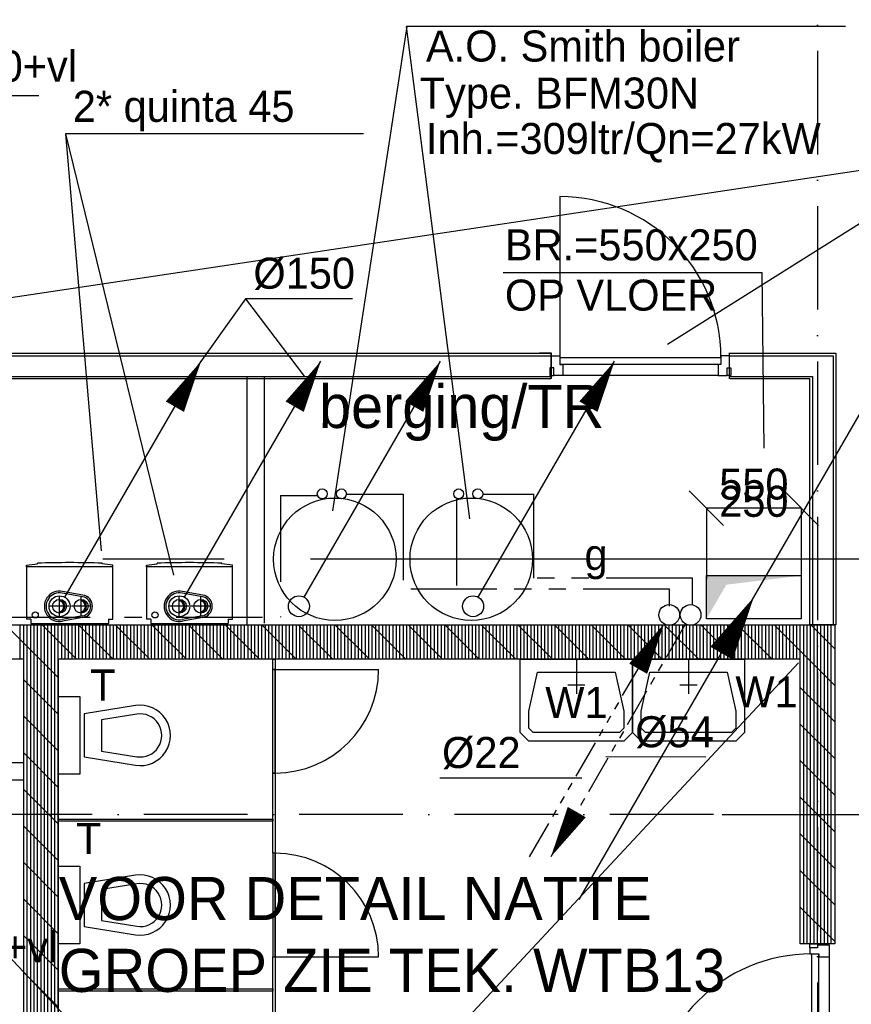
# Model space of a CAD drawing. Extents: x -39327 to 109237, y 358172 to 442272.
# Tile 39 of 96: x 33684 to 38504, y 411692 to 417401. Entities that reach past the tile are written whole.
import ezdxf
from ezdxf.enums import TextEntityAlignment as Align

# ---------------------------------------------------------------- set-up
doc = ezdxf.new("R2010")
doc.units = 0
doc.header["$LTSCALE"] = 100
for name, pattern in [('2322109', [10, 5, -2, 1, -2]), ('2322110', [10, 5, -1, 1, -1, 1, -1]), ('2322121', [2000, 1000, 1000]), ('2322134', [45, 40, -5]), ('CENTER4', [5, 3.125, -0.625, 0.625, -0.625]), ('DASHDOT', [9, 6, -1.5, 0, -1.5]), ('LURETOUR', [6, 4, -2])]:
    doc.linetypes.add(name, pattern=pattern)
doc.layers.get('0').update_dxf_attribs({"linetype": 'CONTINUOUS'})
for name, color, linetype in [('AL$1----_ALGEMEEN', 7, 'CONTINUOUS'), ('AL$7----_STRAMIEN', 1, 'DASHDOT'), ('AL22----_BINNENWAND', 7, 'CONTINUOUS'), ('AL22----_CAMPINGWANDJE', 1, 'CONTINUOUS'), ('AL28----_KONSTRUKTIE', 3, 'CONTINUOUS'), ('AL32----_BINNENKOZ', 7, 'CONTINUOUS'), ('AL32----_DRAAIR', 7, 'CONTINUOUS'), ('AL32----_DRAAIRICHTING', 1, 'CONTINUOUS'), ('AL74----_INRSANITAIR', 7, 'CONTINUOUS'), ('ALXA1---_RASTER50', 12, 'CONTINUOUS'), ('ALXAB---_PREFABBETON', 1, 'CONTINUOUS'), ('BOUW', 8, 'CONTINUOUS'), ('WL524---', 4, 'CONTINUOUS'), ('WL531---', 4, 'CONTINUOUS'), ('WL532---', 1, 'CONTINUOUS'), ('WL5327--', 4, 'CONTINUOUS'), ('WL541---', 4, 'CONTINUOUS'), ('WL544---', 4, 'CONTINUOUS'), ('WL5502--', 4, 'CONTINUOUS'), ('WL561---_AANVOER', 4, 'CONTINUOUS'), ('WL570---', 3, 'CONTINUOUS'), ('WL570---_HARTLIJN', 1, 'CONTINUOUS'), ('WL570---_RETOUR', 3, 'CONTINUOUS'), ('WM521---', 1, 'CONTINUOUS'), ('WM541---', 1, 'CONTINUOUS'), ('WM570---', 1, 'CONTINUOUS')]:
    doc.layers.add(name, color=color, linetype=linetype)
doc.styles.add('BURO-018', font='BUROFONT.shx', dxfattribs={"height": 180})
doc.styles.add('BURO-025', font='BUROFONT.shx', dxfattribs={"height": 250})

# ---------------------------------------------------------------- blocks, each defined once
blk = doc.blocks.new('RG-KIZ')
at = {"color": 0, "linetype": 'CONTINUOUS'}
blk.add_circle((0, 0), 0.5, dxfattribs=at)
for centre, radius, start, end in [((0, 0), 0.4, 90, 270), ((0.017, 0), 0.4, 92.45026, 267.54974), ((0.035, 0), 0.402, 95.00094, 264.99906), ((0.054, 0), 0.404, 97.6518, 262.3482), ((0.073, 0), 0.407, 100.40239, 259.59761), ((0.094, 0), 0.411, 103.25215, 256.74785)]:
    blk.add_arc(centre, radius, start, end, dxfattribs=at)
at = {"layer": 'WL570---_HARTLIJN', "linetype": 'CENTER4'}
for p, q in [((-0.7, 0), (0.7, 0)), ((0, 0.7), (0, -0.7))]:
    blk.add_line(p, q, dxfattribs=at)
blk = doc.blocks.new('A$C0DFA35F4')
at = {"layer": 'WL544---'}
for p, q in [((0, 338.2), (62.3, 345.3)), ((62.3, 345.3), (62.3, 349.6)), ((437.7, 345.3), (437.7, 349.6)), ((500, 338.2), (437.7, 345.3)), ((0, 329.5), (0, 338.2)), ((500, 329.5), (0, 329.5)), ((500, 329.5), (500, 338.2)), ((324.9, 155), (207, 176.4)), ((326.7, 164.9), (209, 186.2)), ((25, 25), (0, 25)), ((25, 25), (25, 0)), ((324.9, 45), (207, 23.6)), ((326.7, 35.1), (209, 13.8)), ((475, 25), (500, 25)), ((475, 25), (475, 0))]:
    blk.add_line(p, q, dxfattribs=at)
blk.add_circle((50, 50), 17.5, dxfattribs=at)
for centre, radius, start, end in [((250, -4888), 5241, 87.9481, 92.0519), ((191, 100), 88.1, 78.1953, 281.8047), ((191, 100), 78.1, 78.1953, 281.8047), ((316, 100), 55.8, 279.2039, 80.7961), ((316, 100), 65.8, 279.2039, 80.7961)]:
    blk.add_arc(centre, radius, start, end, dxfattribs=at)
at = {"layer": 'WL5502--'}
for points in [[(0, 338.2), (0, 25)], [(500, 25), (500, 338.2)], [(25, 0), (475, 0)]]:
    blk.add_lwpolyline(points, dxfattribs=at)
at = {"layer": 'WL544---', "xscale": 80, "yscale": 80, "zscale": 80, "rotation": 180}
for p in [(191, 100), (316, 100)]:
    blk.add_blockref('RG-KIZ', p, dxfattribs=at)
blk = doc.blocks.new('LU-PIJL1')
at = {"color": 0, "linetype": 'CONTINUOUS'}
blk.add_line((0, 0), (10.125, 17.537), dxfattribs=at)
blk.add_lwpolyline([(10.125, 17.537, 0, 1.5, 0), (8.25, 14.289, 1.5, 1.5, 0)], format="xyseb", dxfattribs=at)
blk = doc.blocks.new('LDV1107')
at = {"color": 0, "linetype": 'CONTINUOUS'}
blk.add_line((0.25, 0.433), (6.75, 11.691), dxfattribs=at)
blk.add_lwpolyline([(6.75, 11.691, 0, 1, 0), (5.5, 9.526, 1, 1, 0)], format="xyseb", dxfattribs=at)
blk.add_circle((0, 0), 0.5, dxfattribs=at)
blk = doc.blocks.new('LU-2-KIZ')
at = {"color": 0, "linetype": 'CONTINUOUS'}
for p, q in [((-0.5, 0.5), (0.5, 0.5)), ((-0.5, -0.5), (-0.5, 0.5)), ((0.5, 0.5), (0.5, -0.5)), ((0.5, -0.5), (-0.5, -0.5))]:
    blk.add_line(p, q, dxfattribs=at)
for points in [[(-0.5, 0.5), (-0.289, 0.289), (0.5, 0.5)], [(-0.5, 0.5), (-0.289, 0.289), (-0.5, -0.5)]]:
    blk.add_solid(points, dxfattribs=at)
blk = doc.blocks.new('*U193', base_point=(30959.2, 57130.5))
at = {"layer": 'WM570---', "linetype": 'CONTINUOUS'}
for p, q in [((31058.9, 57505.2), (30859.5, 57305.7)), ((30959.2, 57405.5), (30959.2, 56855.5)), ((31058.9, 56955.2), (30859.5, 56755.7))]:
    blk.add_line(p, q, dxfattribs=at)
at = {"layer": 'WM570---', "linetype": 'CONTINUOUS', "style": 'BURO-018'}
for s, p in [('550', (30909.2, 57130.5)), ('250', (31009.2, 57130.5))]:
    blk.add_text(s, height=180, rotation=90, dxfattribs=at).set_placement(p, align=Align.CENTER)
blk = doc.blocks.new('LDV4111')
at = {"color": 0, "linetype": 'CONTINUOUS'}
for p, q in [((-2.25, -3.897), (-1.313, -2.273)), ((-2.625, -4.547), (-2.438, -4.222)), ((-3, -5.196), (-2.813, -4.871)), ((-3.375, -5.846), (-3.188, -5.521)), ((-4.5, -7.794), (-3.563, -6.17)), ((-4.875, -8.444), (-4.688, -8.119)), ((-5.25, -9.093), (-5.063, -8.769)), ((-5.625, -9.743), (-5.438, -9.418)), ((-6.75, -11.691), (-5.813, -10.068))]:
    blk.add_line(p, q, dxfattribs=at)
blk.add_lwpolyline([(-0.25, -0.433, 0, 1, 0), (-1.5, -2.598, 1, 1, 0)], format="xyseb", dxfattribs=at)
blk.add_circle((0, 0), 0.5, dxfattribs=at)
blk = doc.blocks.new('LDV2110')
at = {"color": 0, "linetype": 'CONTINUOUS'}
for p, q in [((-0.25, -0.433), (-1.187, -2.057)), ((-1.375, -2.382), (-1.562, -2.706)), ((-1.75, -3.031), (-1.937, -3.356)), ((-2.125, -3.681), (-3.062, -5.304)), ((-3.25, -5.629), (-3.437, -5.954)), ((-3.625, -6.279), (-3.812, -6.603)), ((-4, -6.928), (-4.937, -8.552)), ((-5.125, -8.877), (-5.312, -9.202)), ((-5.5, -9.526), (-5.687, -9.851)), ((-5.875, -10.176), (-6.75, -11.691))]:
    blk.add_line(p, q, dxfattribs=at)
blk.add_lwpolyline([(-6.75, -11.691, 0, 1, 0), (-5.5, -9.526, 1, 1, 0)], format="xyseb", dxfattribs=at)
blk.add_circle((0, 0), 0.5, dxfattribs=at)
blk = doc.blocks.new('2322134-4')
at = {"layer": 'WM541---', "color": 0, "style": 'BURO-018'}
blk.add_text('g', height=180, rotation=360, dxfattribs=at).set_placement((37024.6, 414272.8), align=Align.MIDDLE)
blk = doc.blocks.new('A$C56A61D11')
at = {"layer": 'AL22----_BINNENWAND', "color": 8}
for p, q in [((0, 150), (437.3, 150)), ((450.3, 150), (450.3, 0)), ((451.8, 152.4), (451.8, 2.4)), ((1434.8, 150), (4955.2, 150)), ((1484.3, 0), (1484.3, 150)), ((1485.8, 2.4), (1485.8, 152.4)), ((4889.6, 152.4), (4956.7, 152.4)), ((4955.2, 150), (4955.2, 0)), ((4956.7, 152.4), (4956.7, 2.4)), ((5989.2, 0), (5989.2, 150)), ((5990.7, 2.4), (5990.7, 152.4)), ((5994.1, 150), (6606.2, 150)), ((452.4, 0), (150, 0)), ((4955.2, 0), (1485.6, 0)), ((6456.2, 0), (5994.1, 0))]:
    blk.add_line(p, q, dxfattribs=at)
at = {"layer": 'AL22----_BINNENWAND', "color": 8, "linetype": 'CONTINUOUS'}
for p, q in [((15, 135), (4955.2, 135)), ((5994.1, 135), (6591.2, 135)), ((135, 15), (4955.2, 15)), ((5994.1, 15), (6471.2, 15))]:
    blk.add_line(p, q, dxfattribs=at)
at = {"layer": 'AL32----_BINNENKOZ', "color": 8}
for points in [[(451.8, 134.4), (501.8, 134.4), (501.8, 83.4), (518.8, 83.4), (518.8, 20.4), (466.8, 20.4), (466.8, 64.4), (451.8, 64.4), (451.8, 134.4)], [(1435.8, 123.4), (501.8, 123.4)], [(1485.8, 134.4), (1435.8, 134.4), (1435.8, 83.4), (1418.8, 83.4), (1418.8, 20.4), (1470.8, 20.4), (1470.8, 64.4), (1485.8, 64.4), (1485.8, 134.4)], [(4956.7, 134.4), (5006.7, 134.4), (5006.7, 83.4), (5023.7, 83.4), (5023.7, 20.4), (4971.7, 20.4), (4971.7, 64.4), (4956.7, 64.4), (4956.7, 134.4)], [(5940.7, 123.4), (5006.7, 123.4)], [(5990.7, 134.4), (5940.7, 134.4), (5940.7, 83.4), (5923.7, 83.4), (5923.7, 20.4), (5975.7, 20.4), (5975.7, 64.4), (5990.7, 64.4), (5990.7, 134.4)], [(466.8, 64.4), (443.8, 64.4), (443.8, 20.4), (466.8, 20.4)], [(1435.8, 83.4), (501.8, 83.4)], [(1470.8, 64.4), (1493.8, 64.4), (1493.8, 20.4), (1470.8, 20.4)], [(4971.7, 64.4), (4948.7, 64.4), (4948.7, 20.4), (4971.7, 20.4)], [(5940.7, 83.4), (5006.7, 83.4)], [(5975.7, 64.4), (5998.7, 64.4), (5998.7, 20.4), (5975.7, 20.4)], [(1418.8, 20.4), (518.8, 20.4)], [(5923.7, 20.4), (5023.7, 20.4)]]:
    blk.add_lwpolyline(points, dxfattribs=at)
at = {"layer": 'AL32----_DRAAIR', "color": 8}
for points in [[(437.3, 1042.3), (437.3, 108.3)], [(5006.7, 1057.4), (5006.7, 123.4)]]:
    blk.add_lwpolyline(points, dxfattribs=at)
for centre, radius, start, end in [((498.4, 106.8), 937.4, 0.0866, 93.7489), ((5006.7, 123.4), 934, 0, 90)]:
    blk.add_arc(centre, radius, start, end, dxfattribs=at)

msp = doc.modelspace()

# ---------------------------------------------------------------- linework, layer by layer
at = {"layer": 'AL$1----_ALGEMEEN', "color": 8}
msp.add_line((33908, 412802.6), (33908, 413692.8), dxfattribs=at)
at = {"layer": 'AL$7----_STRAMIEN', "color": 1}
for p, q in [((38308, 438822.2), (38308, 369596.9)), ((37704.7, 412792.8), (33560, 412792.8))]:
    msp.add_line(p, q, dxfattribs=at)
at = {"layer": 'AL22----_BINNENWAND', "color": 8}
for p, q in [((38197.2, 415467.8), (38414.2, 415467.8)), ((38414.2, 415467.8), (38414.2, 413892.8)), ((35001.6, 415332.8), (35001.6, 413897.2)), ((35101.6, 415332.8), (35101.6, 413901.2)), ((38264.2, 415317.8), (38197.2, 415317.8)), ((38264.2, 413892.8), (38264.2, 415317.8)), ((36428, 413692.8), (36428, 413892.8)), ((36448, 413692.8), (36448, 413892.8)), ((36468, 413692.8), (36468, 413892.8)), ((36488, 413692.8), (36488, 413892.8)), ((36508, 413692.8), (36508, 413892.8)), ((36528, 413692.8), (36528, 413892.8)), ((36548, 413692.8), (36548, 413892.8)), ((36568, 413692.8), (36568, 413892.8)), ((36771.6, 413692.8), (36571.6, 413892.8)), ((36588, 413692.8), (36588, 413892.8)), ((36608, 413692.8), (36608, 413892.8)), ((36628, 413692.8), (36628, 413892.8)), ((36648, 413692.8), (36648, 413892.8)), ((36668, 413692.8), (36668, 413892.8)), ((36688, 413692.8), (36688, 413892.8)), ((36708, 413692.8), (36708, 413892.8)), ((36728, 413692.8), (36728, 413892.8)), ((36748, 413692.8), (36748, 413892.8)), ((36768, 413692.8), (36768, 413892.8)), ((36983.7, 413692.8), (36783.7, 413892.8)), ((36788, 413692.8), (36788, 413892.8)), ((36808, 413692.8), (36808, 413892.8)), ((36828, 413692.8), (36828, 413892.8)), ((36848, 413692.8), (36848, 413892.8)), ((36868, 413692.8), (36868, 413892.8)), ((36888, 413692.8), (36888, 413892.8)), ((36908, 413692.8), (36908, 413892.8)), ((36928, 413692.8), (36928, 413892.8)), ((36948, 413692.8), (36948, 413892.8)), ((36968, 413692.8), (36968, 413892.8)), ((36988, 413692.8), (36988, 413892.8)), ((37195.9, 413692.8), (36995.9, 413892.8)), ((37008, 413692.8), (37008, 413892.8)), ((37028, 413692.8), (37028, 413892.8)), ((37048, 413692.8), (37048, 413892.8)), ((37068, 413692.8), (37068, 413892.8)), ((37088, 413692.8), (37088, 413892.8)), ((37108, 413692.8), (37108, 413892.8)), ((37128, 413692.8), (37128, 413892.8)), ((37148, 413692.8), (37148, 413892.8)), ((37168, 413692.8), (37168, 413892.8)), ((37188, 413692.8), (37188, 413892.8)), ((37408, 413692.8), (37208, 413892.8)), ((37208, 413692.8), (37208, 413892.8)), ((37228, 413692.8), (37228, 413892.8)), ((37248, 413692.8), (37248, 413892.8)), ((37268, 413692.8), (37268, 413892.8)), ((37288, 413692.8), (37288, 413892.8)), ((37308, 413692.8), (37308, 413892.8)), ((37328, 413692.8), (37328, 413892.8)), ((37348, 413692.8), (37348, 413892.8)), ((37368, 413692.8), (37368, 413892.8)), ((37388, 413692.8), (37388, 413892.8)), ((37408, 413692.8), (37408, 413892.8)), ((37620.1, 413692.8), (37420.1, 413892.8)), ((37428, 413692.8), (37428, 413892.8)), ((37448, 413692.8), (37448, 413892.8)), ((37468, 413692.8), (37468, 413892.8)), ((37488, 413692.8), (37488, 413892.8)), ((37508, 413692.8), (37508, 413892.8)), ((37528, 413692.8), (37528, 413892.8)), ((37548, 413692.8), (37548, 413892.8)), ((37568, 413692.8), (37568, 413892.8)), ((37588, 413692.8), (37588, 413892.8)), ((37608, 413692.8), (37608, 413892.8)), ((37628, 413692.8), (37628, 413892.8)), ((37832.2, 413692.8), (37632.2, 413892.8)), ((37648, 413692.8), (37648, 413892.8)), ((37668, 413692.8), (37668, 413892.8)), ((37688, 413692.8), (37688, 413892.8)), ((37708, 413692.8), (37708, 413892.8)), ((37728, 413692.8), (37728, 413892.8)), ((37748, 413692.8), (37748, 413892.8)), ((37768, 413692.8), (37768, 413892.8)), ((37788, 413692.8), (37788, 413892.8)), ((37808, 413692.8), (37808, 413892.8)), ((37828, 413692.8), (37828, 413892.8)), ((37848, 413692.8), (37848, 413892.8)), ((37868, 413692.8), (37868, 413892.8)), ((37888, 413692.8), (37888, 413892.8)), ((37908, 413692.8), (37908, 413892.8)), ((37928, 413692.8), (37928, 413892.8)), ((38414.2, 413892.8), (38264.2, 413892.8)), ((33708, 413092.8), (32008, 413092.8)), ((33708, 412992.8), (33708, 413092.8)), ((32008, 412992.8), (33708, 412992.8))]:
    msp.add_line(p, q, dxfattribs=at)
at = {"layer": 'AL22----_BINNENWAND', "color": 8, "linetype": 'CONTINUOUS'}
for p, q in [((38197.2, 415452.8), (38399.2, 415452.8)), ((38399.2, 415452.8), (38399.2, 413892.8)), ((38197.2, 415332.8), (38279.2, 415332.8)), ((38279.2, 415332.8), (38279.2, 413892.8))]:
    msp.add_line(p, q, dxfattribs=at)
at = {"layer": 'AL22----_BINNENWAND', "color": 8}
for points in [[(37235.4, 413692.8), (37235.4, 413392.8), (37235.4, 413267.8), (37185.4, 413217.8), (36635.4, 413217.8), (36585.4, 413267.8), (36585.4, 413392.8), (36585.4, 413692.8), (37235.4, 413692.8)], [(36910.4, 413692.8), (36910.4, 413492.8)], [(37885.4, 413692.8), (37885.4, 413392.8), (37885.4, 413267.8), (37835.4, 413217.8), (37285.4, 413217.8), (37235.4, 413267.8), (37235.4, 413392.8), (37235.4, 413692.8), (37885.4, 413692.8)], [(37560.4, 413692.8), (37560.4, 413492.8)], [(37135.4, 413617.8), (37185.4, 413392.8), (37185.4, 413292.8), (37160.4, 413267.8), (36660.4, 413267.8), (36635.4, 413292.8), (36635.4, 413392.8), (36685.4, 413617.8), (37135.4, 413617.8)], [(37785.4, 413617.8), (37835.4, 413392.8), (37835.4, 413292.8), (37810.4, 413267.8), (37310.4, 413267.8), (37285.4, 413292.8), (37285.4, 413392.8), (37335.4, 413617.8), (37785.4, 413617.8)], [(36960.4, 413542.8), (36860.4, 413542.8)], [(37610.4, 413542.8), (37510.4, 413542.8)]]:
    msp.add_lwpolyline(points, dxfattribs=at)
at = {"layer": 'AL22----_CAMPINGWANDJE', "color": 8}
for p, q in [((35151.5, 413632.8), (35151.5, 413692.8)), ((35151.5, 413692.8), (35164.5, 413692.8)), ((35164.5, 413692.8), (35164.5, 413632.8)), ((35164.5, 413632.8), (35151.5, 413632.8)), ((35151.5, 412567.8), (35151.5, 413032.8)), ((35151.5, 413032.8), (35164.5, 413032.8)), ((35164.5, 413032.8), (35164.5, 412567.8)), ((33908, 412766.3), (35151.5, 412766.3)), ((33908, 412753.3), (33908, 412766.3)), ((35151.5, 412753.3), (33908, 412753.3)), ((35151.5, 412766.3), (35151.5, 412753.3)), ((35164.5, 412567.8), (35151.5, 412567.8)), ((35151.5, 411502.8), (35151.5, 411967.8)), ((35151.5, 411967.8), (35164.5, 411967.8)), ((35164.5, 411967.8), (35164.5, 411502.8)), ((33908, 411782.3), (35151.5, 411782.3)), ((33908, 411769.3), (33908, 411782.3)), ((35151.5, 411769.3), (33908, 411769.3)), ((35151.5, 411782.3), (35151.5, 411769.3))]:
    msp.add_line(p, q, dxfattribs=at)
at = {"layer": 'AL28----_KONSTRUKTIE', "color": 8, "linetype": 'CONTINUOUS'}
for p, q in [((33308, 413892.8), (38408, 413892.8)), ((38408, 413892.8), (38408, 412042.8)), ((33708, 413692.8), (33308, 413692.8)), ((33708, 409142.9), (33708, 413692.8)), ((38208, 413692.8), (33908, 413692.8)), ((33908, 413692.8), (33908, 410842.8)), ((38208, 412042.8), (38208, 413692.8)), ((38408, 412042.8), (38208, 412042.8))]:
    msp.add_line(p, q, dxfattribs=at)
at = {"layer": 'AL32----_BINNENKOZ', "color": 8}
for p, q in [((35151.5, 413032.8), (35151.5, 413632.8)), ((35151.5, 413632.8), (35164.5, 413632.8)), ((35164.5, 413632.8), (35164.5, 413032.8)), ((35164.5, 413032.8), (35151.5, 413032.8)), ((35151.5, 412567.8), (35151.5, 411967.8)), ((35164.5, 412567.8), (35151.5, 412567.8)), ((35164.5, 411967.8), (35164.5, 412567.8)), ((35151.5, 411967.8), (35164.5, 411967.8))]:
    msp.add_line(p, q, dxfattribs=at)
for points in [[(38264, 412019.8), (38264, 412042.8), (38308, 412042.8), (38308, 412019.8)], [(38264, 412019.8), (38264, 411984.8), (38315, 411984.8), (38315, 411967.8), (38378, 411967.8), (38378, 412034.8), (38308, 412034.8), (38308, 412019.8), (38264, 412019.8)], [(38275, 411050.8), (38275, 411984.8)], [(38315, 411050.8), (38315, 411984.8)]]:
    msp.add_lwpolyline(points, dxfattribs=at)
at = {"layer": 'AL32----_BINNENKOZ', "color": 8, "linetype": 'CONTINUOUS'}
msp.add_lwpolyline([(38378, 411067.8), (38378, 411967.8)], dxfattribs=at)
at = {"layer": 'AL32----_DRAAIR', "color": 8}
msp.add_arc((38275, 411050.8), 934, 90, 180, dxfattribs=at)
at = {"layer": 'AL32----_DRAAIRICHTING', "color": 8}
for p, q in [((35164.5, 413032.8), (35164.5, 413632.8)), ((35164.5, 413632.8), (35764.5, 413632.8)), ((35164.5, 412567.8), (35164.5, 411967.8)), ((35164.5, 411967.8), (35764.5, 411967.8))]:
    msp.add_line(p, q, dxfattribs=at)
for centre, start, end in [((35164.5, 413632.8), 270, 0), ((35164.5, 411967.8), 0, 90)]:
    msp.add_arc(centre, 600, start, end, dxfattribs=at)
at = {"layer": 'AL74----_INRSANITAIR', "color": 8, "linetype": 'CONTINUOUS'}
for p, q in [((34483, 413201.3), (34483, 413201.3)), ((34308, 413076.3), (34308, 413076.3)), ((34483, 412217.8), (34483, 412217.8)), ((34308, 412092.8), (34308, 412092.8))]:
    msp.add_line(p, q, dxfattribs=at)
for points in [[(33908, 413476.3), (34033, 413476.3), (34033, 413026.3), (33908, 413026.3), (33908, 413476.3)], [(33908, 412492.8), (34033, 412492.8), (34033, 412042.8), (33908, 412042.8), (33908, 412492.8)]]:
    msp.add_lwpolyline(points, dxfattribs=at)
for points in [[(34355.2, 413424), (34058, 413376.3), (34058, 413126.3), (34355.2, 413078.5, 1.173599)], [(34363.1, 413374.7), (34158, 413341.7), (34158, 413160.8), (34363.1, 413127.9, 1.173599)], [(34355.2, 412440.5), (34058, 412392.8), (34058, 412142.8), (34355.2, 412095, 1.173599)], [(34363.1, 412391.2), (34158, 412358.2), (34158, 412177.3), (34363.1, 412144.4, 1.173599)]]:
    msp.add_lwpolyline(points, format="xyb", close=True, dxfattribs=at)
at = {"layer": 'ALXA1---_RASTER50', "color": 8}
for p, q in [((33688, 413692.8), (33688, 413892.8)), ((33708, 413692.8), (33708, 413892.8)), ((33728, 406842.8), (33728, 413892.8)), ((33748, 406842.8), (33748, 413892.8)), ((33768, 406842.8), (33768, 413892.8)), ((33788, 406842.8), (33788, 413892.8)), ((33808, 406842.8), (33808, 413892.8)), ((33828, 406842.8), (33828, 413892.8)), ((33848, 406842.8), (33848, 413892.8)), ((33868, 406842.8), (33868, 413892.8)), ((33888, 406842.8), (33888, 413892.8)), ((33908, 406842.8), (33908, 413892.8)), ((33928, 413692.8), (33928, 413892.8)), ((33948, 413692.8), (33948, 413892.8)), ((33968, 413692.8), (33968, 413892.8)), ((33988, 413692.8), (33988, 413892.8)), ((34008, 413692.8), (34008, 413892.8)), ((34028, 413692.8), (34028, 413892.8)), ((34048, 413692.8), (34048, 413892.8)), ((34068, 413692.8), (34068, 413892.8)), ((34088, 413692.8), (34088, 413892.8)), ((34108, 413692.8), (34108, 413892.8)), ((34128, 413692.8), (34128, 413892.8)), ((34148, 413692.8), (34148, 413892.8)), ((34168, 413692.8), (34168, 413892.8)), ((34188, 413692.8), (34188, 413892.8)), ((34208, 413692.8), (34208, 413892.8)), ((34228, 413692.8), (34228, 413892.8)), ((34248, 413692.8), (34248, 413892.8)), ((34268, 413692.8), (34268, 413892.8)), ((34288, 413692.8), (34288, 413892.8)), ((34308, 413692.8), (34308, 413892.8)), ((34328, 413692.8), (34328, 413892.8)), ((34348, 413692.8), (34348, 413892.8)), ((34368, 413692.8), (34368, 413892.8)), ((34388, 413692.8), (34388, 413892.8)), ((34408, 413692.8), (34408, 413892.8)), ((34428, 413692.8), (34428, 413892.8)), ((34448, 413692.8), (34448, 413892.8)), ((34468, 413692.8), (34468, 413892.8)), ((34488, 413692.8), (34488, 413892.8)), ((34508, 413692.8), (34508, 413892.8)), ((34528, 413692.8), (34528, 413892.8)), ((34548, 413692.8), (34548, 413892.8)), ((34568, 413692.8), (34568, 413892.8)), ((34588, 413692.8), (34588, 413892.8)), ((34608, 413692.8), (34608, 413892.8)), ((34628, 413692.8), (34628, 413892.8)), ((34648, 413692.8), (34648, 413892.8)), ((34668, 413692.8), (34668, 413892.8)), ((34688, 413692.8), (34688, 413892.8)), ((34708, 413692.8), (34708, 413892.8)), ((34728, 413692.8), (34728, 413892.8)), ((34748, 413692.8), (34748, 413892.8)), ((34768, 413692.8), (34768, 413892.8)), ((34788, 413692.8), (34788, 413892.8)), ((34808, 413692.8), (34808, 413892.8)), ((34828, 413692.8), (34828, 413892.8)), ((34848, 413692.8), (34848, 413892.8)), ((34868, 413692.8), (34868, 413892.8)), ((34888, 413692.8), (34888, 413892.8)), ((34908, 413692.8), (34908, 413892.8)), ((34928, 413692.8), (34928, 413892.8)), ((34948, 413692.8), (34948, 413892.8)), ((34968, 413692.8), (34968, 413892.8)), ((34988, 413692.8), (34988, 413892.8)), ((35008, 413692.8), (35008, 413892.8)), ((35028, 413692.8), (35028, 413892.8)), ((35048, 413692.8), (35048, 413892.8)), ((35068, 413692.8), (35068, 413892.8)), ((35088, 413692.8), (35088, 413892.8)), ((35108, 413692.8), (35108, 413892.8)), ((35128, 413692.8), (35128, 413892.8)), ((35148, 413692.8), (35148, 413892.8)), ((35168, 413692.8), (35168, 413892.8)), ((35188, 413692.8), (35188, 413892.8)), ((35208, 413692.8), (35208, 413892.8)), ((35228, 413692.8), (35228, 413892.8)), ((35248, 413692.8), (35248, 413892.8)), ((35268, 413692.8), (35268, 413892.8)), ((35288, 413692.8), (35288, 413892.8)), ((35308, 413692.8), (35308, 413892.8)), ((35328, 413692.8), (35328, 413892.8)), ((35348, 413692.8), (35348, 413892.8)), ((35368, 413692.8), (35368, 413892.8)), ((35388, 413692.8), (35388, 413892.8)), ((35408, 413692.8), (35408, 413892.8)), ((35428, 413692.8), (35428, 413892.8)), ((35448, 413692.8), (35448, 413892.8)), ((35468, 413692.8), (35468, 413892.8)), ((35488, 413692.8), (35488, 413892.8)), ((35508, 413692.8), (35508, 413892.8)), ((35528, 413692.8), (35528, 413892.8)), ((35548, 413692.8), (35548, 413892.8)), ((35568, 413692.8), (35568, 413892.8)), ((35588, 413692.8), (35588, 413892.8)), ((35608, 413692.8), (35608, 413892.8)), ((35628, 413692.8), (35628, 413892.8)), ((35648, 413692.8), (35648, 413892.8)), ((35668, 413692.8), (35668, 413892.8)), ((35688, 413692.8), (35688, 413892.8)), ((35708, 413692.8), (35708, 413892.8)), ((35728, 413692.8), (35728, 413892.8)), ((35748, 413692.8), (35748, 413892.8)), ((35768, 413692.8), (35768, 413892.8)), ((35788, 413692.8), (35788, 413892.8)), ((35808, 413692.8), (35808, 413892.8)), ((35828, 413692.8), (35828, 413892.8)), ((35848, 413692.8), (35848, 413892.8)), ((35868, 413692.8), (35868, 413892.8)), ((35888, 413692.8), (35888, 413892.8)), ((35908, 413692.8), (35908, 413892.8)), ((35928, 413692.8), (35928, 413892.8)), ((35948, 413692.8), (35948, 413892.8)), ((35968, 413692.8), (35968, 413892.8)), ((35988, 413692.8), (35988, 413892.8)), ((36008, 413692.8), (36008, 413892.8)), ((36028, 413692.8), (36028, 413892.8)), ((36048, 413692.8), (36048, 413892.8)), ((36068, 413692.8), (36068, 413892.8)), ((36088, 413692.8), (36088, 413892.8)), ((36108, 413692.8), (36108, 413892.8)), ((36128, 413692.8), (36128, 413892.8)), ((36148, 413692.8), (36148, 413892.8)), ((36168, 413692.8), (36168, 413892.8)), ((36188, 413692.8), (36188, 413892.8)), ((36208, 413692.8), (36208, 413892.8)), ((36228, 413692.8), (36228, 413892.8)), ((36248, 413692.8), (36248, 413892.8)), ((36268, 413692.8), (36268, 413892.8)), ((36288, 413692.8), (36288, 413892.8)), ((36308, 413692.8), (36308, 413892.8)), ((36328, 413692.8), (36328, 413892.8)), ((36348, 413692.8), (36348, 413892.8)), ((36368, 413692.8), (36368, 413892.8)), ((36388, 413692.8), (36388, 413892.8)), ((36408, 413692.8), (36408, 413892.8)), ((37948, 413692.8), (37948, 413892.8)), ((37968, 413692.8), (37968, 413892.8)), ((37988, 413692.8), (37988, 413892.8)), ((38008, 413692.8), (38008, 413892.8)), ((38028, 413692.8), (38028, 413892.8)), ((38048, 413692.8), (38048, 413892.8)), ((38068, 413692.8), (38068, 413892.8)), ((38088, 413692.8), (38088, 413892.8)), ((38108, 413692.8), (38108, 413892.8)), ((38128, 413692.8), (38128, 413892.8)), ((38148, 413692.8), (38148, 413892.8)), ((38168, 413692.8), (38168, 413892.8)), ((38188, 413692.8), (38188, 413892.8)), ((38208, 413692.8), (38208, 413892.8)), ((38228, 412042.8), (38228, 413892.8)), ((38248, 412042.8), (38248, 413892.8)), ((38268, 412042.8), (38268, 413892.8)), ((38288, 412042.8), (38288, 413892.8)), ((38308, 412042.8), (38308, 413892.8)), ((38328, 412042.8), (38328, 413892.8)), ((38348, 412042.8), (38348, 413892.8)), ((38368, 412042.8), (38368, 413892.8)), ((38388, 412042.8), (38388, 413892.8))]:
    msp.add_line(p, q, dxfattribs=at)
at = {"layer": 'ALXAB---_PREFABBETON', "color": 8}
for p, q in [((33908, 413586.5), (33601.7, 413892.8)), ((34013.9, 413692.8), (33813.9, 413892.8)), ((34226, 413692.8), (34026, 413892.8)), ((34438.1, 413692.8), (34238.1, 413892.8)), ((34650.3, 413692.8), (34450.3, 413892.8)), ((34862.4, 413692.8), (34662.4, 413892.8)), ((35074.5, 413692.8), (34874.5, 413892.8)), ((35286.7, 413692.8), (35086.7, 413892.8)), ((35498.8, 413692.8), (35298.8, 413892.8)), ((35710.9, 413692.8), (35510.9, 413892.8)), ((35923.1, 413692.8), (35723.1, 413892.8)), ((36135.2, 413692.8), (35935.2, 413892.8)), ((36347.3, 413692.8), (36147.3, 413892.8)), ((36559.5, 413692.8), (36359.5, 413892.8)), ((38044.4, 413692.8), (37844.4, 413892.8)), ((38408, 413541.3), (38056.5, 413892.8)), ((38408, 413753.4), (38268.6, 413892.8)), ((33908, 413374.4), (33708, 413574.4)), ((38408, 413329.2), (38208, 413529.2)), ((33908, 413162.3), (33708, 413362.3)), ((38408, 413117), (38208, 413317)), ((33908, 412950.1), (33708, 413150.1)), ((38408, 412904.9), (38208, 413104.9)), ((33908, 412738), (33708, 412938)), ((38408, 412692.8), (38208, 412892.8)), ((33908, 412525.9), (33708, 412725.9)), ((38408, 412480.6), (38208, 412680.6)), ((33908, 412313.7), (33708, 412513.7)), ((38408, 412268.5), (38208, 412468.5)), ((33908, 412101.6), (33708, 412301.6)), ((38408, 412056.4), (38208, 412256.4)), ((33908, 411889.5), (33708, 412089.5)), ((38209.5, 412042.8), (38208, 412044.2)), ((33908, 411677.3), (33708, 411877.3))]:
    msp.add_line(p, q, dxfattribs=at)
at = {"layer": 'WL524---', "linetype": '2322121'}
msp.add_line((37755.2, 412792.9), (38607.6, 412792.8), dxfattribs=at)
at = {"layer": 'WL531---', "linetype": '2322109'}
for p, q in [((35195.3, 414641.6), (35195.3, 413937.7)), ((35195.3, 414641.6), (35408.6, 414641.6)), ((36214.9, 414621.3), (36214.9, 414098.5)), ((31591.9, 413937.7), (35195.3, 413937.7))]:
    msp.add_line(p, q, dxfattribs=at)
at = {"layer": 'WL532---', "linetype": '2322110'}
for p, q in [((35579.1, 414650.8), (35905.8, 414650.8)), ((35905.8, 414650.8), (35905.8, 414098.5)), ((36370.6, 414650.8), (36664.4, 414650.8)), ((36664.4, 414163.5), (36664.4, 414650.8)), ((37583, 414163.5), (36664.4, 414163.5)), ((37583, 414010.5), (37583, 414163.5)), ((37450.4, 414098.5), (35905.8, 414098.5)), ((37450.4, 414000.3), (37450.4, 414098.5))]:
    msp.add_line(p, q, dxfattribs=at)
at = {"layer": 'WL532---', "color": 1}
for centre in [(35437.8, 414651.7), (35548.9, 414651.7), (36228.3, 414651.7), (36339.3, 414651.7)]:
    msp.add_circle(centre, 28.6, dxfattribs=at)
at = {"layer": 'WL541---', "color": 3, "linetype": '2322134'}
msp.add_line((39369.7, 414272.8), (34166.8, 414272.8), dxfattribs=at)
at = {"layer": 'WL570---', "color": 1}
for q in [(32889.4, 415677.5), (37438.3, 415518)]:
    msp.add_line((39194, 416621.2), q, dxfattribs=at)
at = {"layer": 'WL570---_HARTLIJN', "color": 1, "linetype": 'CONTINUOUS'}
for p, q in [((37986.6, 415933.1), (36485.4, 415933.1)), ((37998.7, 414916.6), (37986.6, 415933.1)), ((35613, 415782.6), (34993.8, 415782.6)), ((37661.3, 413124.2), (37080.7, 413126.6)), ((36942.5, 413003.8), (36118.4, 413003.8))]:
    msp.add_line(p, q, dxfattribs=at)
at = {"layer": 'WM521---'}
for p, q in [((32030.6, 407056.8), (38197.7, 413671.2)), ((32963.2, 412667.7), (38259.8, 407056.8))]:
    msp.add_line(p, q, dxfattribs=at)
at = {"layer": 'WM570---'}
for p, q in [((35927.3, 417361), (35497.9, 414553.4)), ((38469.9, 417361), (35926.1, 417361)), ((36294, 414507.8), (35926.1, 417361)), ((35676.8, 416738.3), (33950, 416738.3)), ((33950, 416738.3), (34157.4, 414322.3)), ((33950, 416738.3), (34575.5, 414180.7)), ((34993.8, 415782.6), (34660.2, 415316.6)), ((34993.8, 415782.6), (35332.3, 415334.8)), ((37664.2, 414568.7), (37664.2, 414156.4)), ((38214.2, 414568.7), (38214.2, 414129.8))]:
    msp.add_line(p, q, dxfattribs=at)
at = {"layer": 'WM570---', "color": 1}
msp.add_line((32328.1, 416962.1), (33794.9, 416962.1), dxfattribs=at)
at = {"layer": 'WM570---', "color": 3}
for centre in [(35510.9, 414272.7), (36301.4, 414272.7)]:
    msp.add_circle(centre, 355, dxfattribs=at)

# ---------------------------------------------------------------- block references
at = {"layer": 'WL532---', "color": 2, "xscale": 120, "yscale": 120, "zscale": 120}
msp.add_blockref('LDV2110', (37572.8, 413949.9), dxfattribs=at)
at = {"layer": 'WL5327--', "color": 2, "xscale": 120, "yscale": 120, "zscale": 120}
msp.add_blockref('LDV4111', (37448.7, 413949.6), dxfattribs=at)
at = {"layer": 'WL561---_AANVOER', "color": 2, "xscale": 121.5, "yscale": 121.5, "zscale": 121.5}
for p in [(33915.3, 413999.9), (34609.4, 413999.9), (35302.5, 413999.9), (36312, 413999.9)]:
    msp.add_blockref('LDV1107', p, dxfattribs=at)
at = {"layer": 'WL570---'}
for name, p in [('A$C56A61D11', (31808, 415317.8)), ('A$C0DFA35F4', (33724.3, 413899.9)), ('A$C0DFA35F4', (34418.4, 413899.9))]:
    msp.add_blockref(name, p, dxfattribs=at)
at = {"layer": 'WL570---_RETOUR', "xscale": 100, "yscale": 100, "zscale": 100}
for p in [(37939.2, 414052.8), (36926.7, 412299.1)]:
    msp.add_blockref('LU-PIJL1', p, dxfattribs=at)
at = {"layer": 'WL570---_RETOUR', "linetype": 'LURETOUR', "xscale": 550, "yscale": 250}
msp.add_blockref('LU-2-KIZ', (37939.2, 414052.8), dxfattribs=at)
at = {"layer": 'WM541---', "color": 1}
msp.add_blockref('2322134-4', (0, 0), dxfattribs=at)
at = {"layer": 'WM570---', "rotation": 270}
msp.add_blockref('*U193', (37939.2, 414568.7), dxfattribs=at)

# ---------------------------------------------------------------- texts
at = {"layer": 'BOUW', "style": 'BURO-025'}
msp.add_text('berging/TR', height=250, dxfattribs=at).set_placement((35418.7, 415033.6))
at = {"layer": 'BOUW', "color": 1, "style": 'BURO-018'}
for s, p in [('T', (34093, 413453.7)), ('W1', (37832.3, 413413.3)), ('W1', (36730.1, 413352.3)), ('T', (34010.3, 412563.5))]:
    msp.add_text(s, height=180, dxfattribs=at).set_placement(p)
at = {"layer": 'WL570---_HARTLIJN', "color": 1, "linetype": 'CENTER4', "style": 'BURO-018'}
for s, p in [('%%c150', (35038.7, 415841)), ('%%c54', (37251.7, 413182.6)), ('%%c22', (36132.2, 413062.2))]:
    msp.add_text(s, height=180, dxfattribs=at).set_placement(p)
at = {"layer": 'WM521---', "color": 2, "style": 'BURO-025'}
for s, p in [('VOOR DETAIL NATTE ', (33910.6, 412180.6)), ('GROEP ZIE TEK. WTB13', (33910.6, 411764))]:
    msp.add_text(s, height=250, dxfattribs=at).set_placement(p)
at = {"layer": 'WM570---', "color": 1, "style": 'BURO-018'}
for s, p in [('A.O. Smith boiler', (36039, 417158.1)), ('2870+vl', (33166.5, 417041.8)), ('Type. BFM30N', (36002.7, 416885.5)), ('2* quinta 45', (33992.1, 416808.5)), ('Inh.=309ltr/Qn=27kW', (36039, 416622)), ('BR.=550x250', (36496.3, 416005.7)), ('OP VLOER', (36496.3, 415714)), ('bk.=3125+vl', (32591, 411935.2))]:
    msp.add_text(s, height=180, dxfattribs=at).set_placement(p)

doc.saveas('drawing.dxf')
